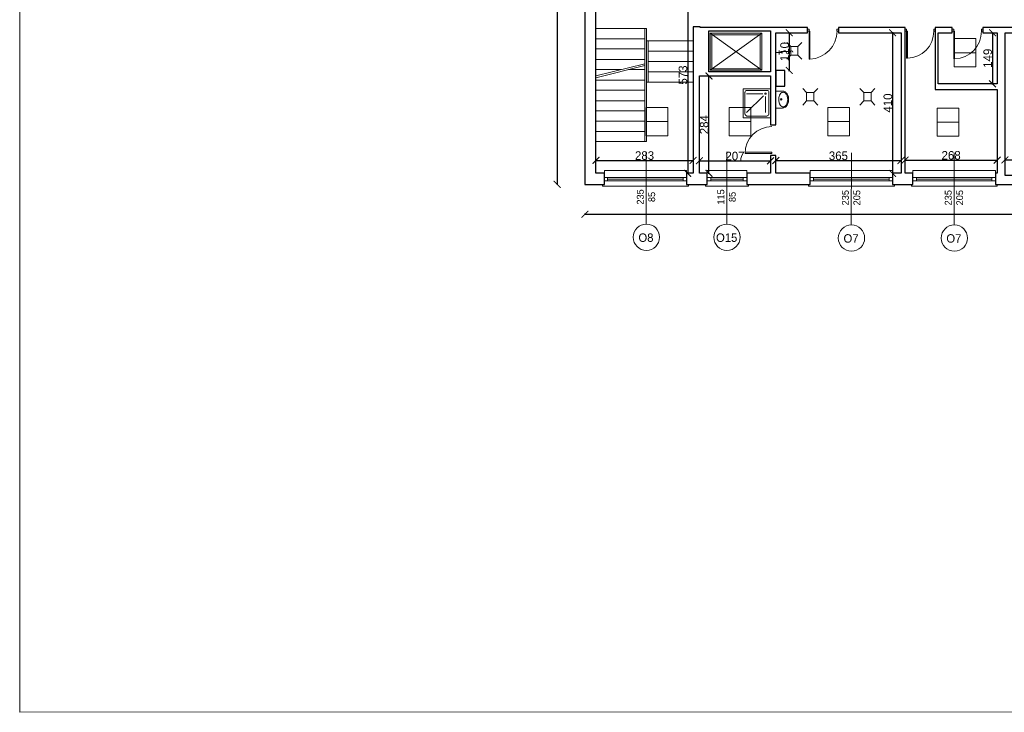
# Model space of a CAD drawing. Header units: centimetres. Extents: x -17621 to 77377, y -18613 to 66.
# Tile 41 of 173: x 5177 to 8046, y -18600 to -16581. Entities that reach past the tile are written whole.
import ezdxf

# ---------------------------------------------------------------- set-up
doc = ezdxf.new("R2010")
doc.units = ezdxf.units.CM
doc.layers.add('0-wymiarowanie rys.CAD', color=5, linetype='Continuous', lineweight=0, true_color=0x0000ff)
for name, color, linetype, lineweight in [('a_drzwi i okna', 2, 'Continuous', 0), ('a_inwentaryzacja', 141, 'Continuous', 0), ('a_wymiarowanie', 211, 'Continuous', 0), ('drzwi', 2, 'Continuous', 0), ('pomieszczenia', 191, 'Continuous', 5)]:
    doc.layers.add(name, color=color, linetype=linetype, lineweight=lineweight)
for name, color, linetype in [('PDF2_A250 SCHODY', 7, 'Continuous'), ('PDF2_A310 STOLARKA ZEWNĘTRZNA', 7, 'Continuous'), ('PDF2_A320 STOLARKA WEWNĘTRZNA', 7, 'Continuous'), ('PDF2_A720 MEBLE', 7, 'Continuous'), ('PDF2_WIDOKOWA', 7, 'Continuous'), ('PDF2_WYPOSAŻENIE', 7, 'Continuous'), ('PDF3_WIDOKOWA', 7, 'Continuous')]:
    doc.layers.add(name, color=color, linetype=linetype)
doc.styles.add('PDF Century Gothic', font='GOTHIC.TTF')
doc.dimstyles.new('ISO-25', dxfattribs={"dimtxt": 25, "dimasz": 20, "dimexe": 0.6, "dimexo": 0.375, "dimtad": 1, "dimdec": 0, "dimtxsty": 'PDF Century Gothic', "dimblk": 'ARCHTICK', "dimcen": 2.5, "dimadec": 1, "dimazin": 0, "dimtfac": 1, "dimtdec": 0, "dimtmove": 0, "dimatfit": 3, "dimldrblk": 'ARCHTICK', "dimfxl": 2, "dimfxlon": 1, "dimarcsym": 0})

# ---------------------------------------------------------------- blocks, each defined once
blk = doc.blocks.new('_ArchTick')
at = {"color": 0, "linetype": 'ByBlock', "const_width": 0.15}
blk.add_lwpolyline([(-0.5, -0.5), (0.5, 0.5)], dxfattribs=at)
blk = doc.blocks.new('*D497')
at = {"layer": 'a_wymiarowanie', "color": 0, "lineweight": -2, "transparency": 16777216}
for p, q in [((8048.5, -16992), (8048.5, -16989.4)), ((8048.5, -16990), (8325.4, -16990)), ((8325.4, -16992), (8325.4, -16989.4))]:
    blk.add_line(p, q, dxfattribs=at)
at = {"layer": 'Defpoints', "color": 0, "transparency": 16777216}
for p in [(8325.4, -16990), (8048.5, -17035.1), (8325.4, -17035.1)]:
    blk.add_point(p, dxfattribs=at)
at = {"layer": 'a_wymiarowanie', "color": 0, "lineweight": -2, "transparency": 16777216, "xscale": 20, "yscale": 20, "zscale": 20, "rotation": 180}
blk.add_blockref('_ArchTick', (8048.5, -16990), dxfattribs=at)
at = {"layer": 'a_wymiarowanie', "color": 0, "lineweight": -2, "transparency": 16777216, "xscale": 20, "yscale": 20, "zscale": 20}
blk.add_blockref('_ArchTick', (8325.4, -16990), dxfattribs=at)
at = {"layer": 'a_wymiarowanie', "color": 0, "lineweight": 0, "transparency": 16777216, "insert": (8187, -16976.2), "char_height": 25, "attachment_point": 5, "style": 'PDF Century Gothic'}
blk.add_mtext('277', dxfattribs=at)
blk = doc.blocks.new('*D498')
at = {"layer": 'a_wymiarowanie', "color": 0, "lineweight": -2, "transparency": 16777216}
for p, q in [((7757.3, -16992.7), (7757.3, -16990.1)), ((7757.3, -16990.7), (8025.7, -16990.7)), ((8025.7, -16992.7), (8025.7, -16990.1))]:
    blk.add_line(p, q, dxfattribs=at)
at = {"layer": 'Defpoints', "color": 0, "transparency": 16777216}
for p in [(8025.7, -16990.7), (7757.3, -17029.2), (8025.7, -17029.2)]:
    blk.add_point(p, dxfattribs=at)
at = {"layer": 'a_wymiarowanie', "color": 0, "lineweight": -2, "transparency": 16777216, "xscale": 20, "yscale": 20, "zscale": 20, "rotation": 180}
blk.add_blockref('_ArchTick', (7757.3, -16990.7), dxfattribs=at)
at = {"layer": 'a_wymiarowanie', "color": 0, "lineweight": -2, "transparency": 16777216, "xscale": 20, "yscale": 20, "zscale": 20}
blk.add_blockref('_ArchTick', (8025.7, -16990.7), dxfattribs=at)
at = {"layer": 'a_wymiarowanie', "color": 0, "lineweight": 0, "transparency": 16777216, "insert": (7891.5, -16976.9), "char_height": 25, "attachment_point": 5, "style": 'PDF Century Gothic'}
blk.add_mtext('268', dxfattribs=at)
blk = doc.blocks.new('*D541')
at = {"layer": 'a_wymiarowanie', "color": 0, "lineweight": -2, "transparency": 16777216}
for p, q in [((7380.5, -16993.9), (7380.5, -16991.3)), ((7380.5, -16991.9), (7745.4, -16991.9)), ((7745.4, -16993.9), (7745.4, -16991.3))]:
    blk.add_line(p, q, dxfattribs=at)
at = {"layer": 'Defpoints', "color": 0, "transparency": 16777216}
for p in [(7745.4, -16991.9), (7380.5, -17029.2), (7745.4, -17029.2)]:
    blk.add_point(p, dxfattribs=at)
at = {"layer": 'a_wymiarowanie', "color": 0, "lineweight": -2, "transparency": 16777216, "xscale": 20, "yscale": 20, "zscale": 20, "rotation": 180}
blk.add_blockref('_ArchTick', (7380.5, -16991.9), dxfattribs=at)
at = {"layer": 'a_wymiarowanie', "color": 0, "lineweight": -2, "transparency": 16777216, "xscale": 20, "yscale": 20, "zscale": 20}
blk.add_blockref('_ArchTick', (7745.4, -16991.9), dxfattribs=at)
at = {"layer": 'a_wymiarowanie', "color": 0, "lineweight": 0, "transparency": 16777216, "insert": (7563, -16978.2), "char_height": 25, "attachment_point": 5, "style": 'PDF Century Gothic'}
blk.add_mtext('365', dxfattribs=at)
blk = doc.blocks.new('*D542')
at = {"layer": 'a_wymiarowanie', "color": 0, "lineweight": -2, "transparency": 16777216}
for p, q in [((7157.9, -16994.6), (7157.9, -16992)), ((7157.9, -16992.6), (7365.3, -16992.6)), ((7365.3, -16994.6), (7365.3, -16992))]:
    blk.add_line(p, q, dxfattribs=at)
at = {"layer": 'Defpoints', "color": 0, "transparency": 16777216}
for p in [(7365.3, -16992.6), (7157.9, -17029.2), (7365.3, -17029.2)]:
    blk.add_point(p, dxfattribs=at)
at = {"layer": 'a_wymiarowanie', "color": 0, "lineweight": -2, "transparency": 16777216, "xscale": 20, "yscale": 20, "zscale": 20, "rotation": 180}
blk.add_blockref('_ArchTick', (7157.9, -16992.6), dxfattribs=at)
at = {"layer": 'a_wymiarowanie', "color": 0, "lineweight": -2, "transparency": 16777216, "xscale": 20, "yscale": 20, "zscale": 20}
blk.add_blockref('_ArchTick', (7365.3, -16992.6), dxfattribs=at)
at = {"layer": 'a_wymiarowanie', "color": 0, "lineweight": 0, "transparency": 16777216, "insert": (7261.6, -16978.9), "char_height": 25, "attachment_point": 5, "style": 'PDF Century Gothic'}
blk.add_mtext('207', dxfattribs=at)
blk = doc.blocks.new('*D543')
at = {"layer": 'a_wymiarowanie', "color": 0, "lineweight": -2, "transparency": 16777216}
for p, q in [((7183.7, -16745.5), (7186.3, -16745.5)), ((7185.7, -17029.2), (7185.7, -16745.5)), ((7183.7, -17029.2), (7186.3, -17029.2))]:
    blk.add_line(p, q, dxfattribs=at)
at = {"layer": 'Defpoints', "color": 0, "transparency": 16777216}
for p in [(7157.9, -16745.5), (7185.7, -16745.5), (7157.9, -17029.2)]:
    blk.add_point(p, dxfattribs=at)
at = {"layer": 'a_wymiarowanie', "color": 0, "lineweight": -2, "transparency": 16777216, "xscale": 20, "yscale": 20, "zscale": 20}
for p, rotation in [((7185.7, -16745.5), 90), ((7185.7, -17029.2), 270)]:
    blk.add_blockref('_ArchTick', p, dxfattribs=dict(at, rotation=rotation))
at = {"layer": 'a_wymiarowanie', "color": 0, "lineweight": 0, "transparency": 16777216, "insert": (7171.9, -16887.4), "char_height": 25, "attachment_point": 5, "rotation": 90, "style": 'PDF Century Gothic'}
blk.add_mtext('284', dxfattribs=at)
blk = doc.blocks.new('*D544')
at = {"layer": 'a_wymiarowanie', "color": 0, "lineweight": -2, "transparency": 16777216}
for p, q in [((7722.9, -16619.4), (7720.3, -16619.4)), ((7720.9, -16619.4), (7720.9, -17029.2)), ((7722.9, -17029.2), (7720.3, -17029.2))]:
    blk.add_line(p, q, dxfattribs=at)
at = {"layer": 'Defpoints', "color": 0, "transparency": 16777216}
for p in [(7745.4, -16619.4), (7720.9, -17029.2), (7745.4, -17029.2)]:
    blk.add_point(p, dxfattribs=at)
at = {"layer": 'a_wymiarowanie', "color": 0, "lineweight": -2, "transparency": 16777216, "xscale": 20, "yscale": 20, "zscale": 20}
for p, rotation in [((7720.9, -16619.4), 90), ((7720.9, -17029.2), 270)]:
    blk.add_blockref('_ArchTick', p, dxfattribs=dict(at, rotation=rotation))
at = {"layer": 'a_wymiarowanie', "color": 0, "lineweight": 0, "transparency": 16777216, "insert": (7707.1, -16824.3), "char_height": 25, "attachment_point": 5, "rotation": 90, "style": 'PDF Century Gothic'}
blk.add_mtext('410', dxfattribs=at)
blk = doc.blocks.new('*D545')
at = {"layer": 'a_wymiarowanie', "color": 0, "lineweight": -2, "transparency": 16777216}
for p, q in [((7417.9, -16619.4), (7420.5, -16619.4)), ((7419.9, -16619.4), (7419.9, -16729.4)), ((7417.9, -16729.4), (7420.5, -16729.4))]:
    blk.add_line(p, q, dxfattribs=at)
at = {"layer": 'Defpoints', "color": 0, "transparency": 16777216}
for p in [(7380.5, -16619.4), (7380.5, -16729.4), (7419.9, -16729.4)]:
    blk.add_point(p, dxfattribs=at)
at = {"layer": 'a_wymiarowanie', "color": 0, "lineweight": -2, "transparency": 16777216, "xscale": 20, "yscale": 20, "zscale": 20}
for p, rotation in [((7419.9, -16619.4), 90), ((7419.9, -16729.4), 270)]:
    blk.add_blockref('_ArchTick', p, dxfattribs=dict(at, rotation=rotation))
at = {"layer": 'a_wymiarowanie', "color": 0, "lineweight": 0, "transparency": 16777216, "insert": (7406.2, -16674.4), "char_height": 25, "attachment_point": 5, "rotation": 90, "style": 'PDF Century Gothic'}
blk.add_mtext('110', dxfattribs=at)
blk = doc.blocks.new('*D550')
at = {"layer": 'a_wymiarowanie', "color": 0, "lineweight": -2, "transparency": 16777216}
for p, q in [((8010.1, -16619.4), (8012.7, -16619.4)), ((8012.1, -16619.4), (8012.1, -16768.4)), ((8010.1, -16768.4), (8012.7, -16768.4))]:
    blk.add_line(p, q, dxfattribs=at)
at = {"layer": 'Defpoints', "color": 0, "transparency": 16777216}
for p in [(7853.8, -16619.4), (7853.8, -16768.4), (8012.1, -16768.4)]:
    blk.add_point(p, dxfattribs=at)
at = {"layer": 'a_wymiarowanie', "color": 0, "lineweight": -2, "transparency": 16777216, "xscale": 20, "yscale": 20, "zscale": 20}
for p, rotation in [((8012.1, -16619.4), 90), ((8012.1, -16768.4), 270)]:
    blk.add_blockref('_ArchTick', p, dxfattribs=dict(at, rotation=rotation))
at = {"layer": 'a_wymiarowanie', "color": 0, "lineweight": 0, "transparency": 16777216, "insert": (7998.3, -16693.9), "char_height": 25, "attachment_point": 5, "rotation": 90, "style": 'PDF Century Gothic'}
blk.add_mtext('149', dxfattribs=at)
blk = doc.blocks.new('*D748')
at = {"layer": 'a_wymiarowanie', "color": 0, "linetype": 'Continuous', "lineweight": -2, "transparency": 16777216}
for p, q in [((6856.5, -16993.4), (6856.5, -16990.8)), ((6856.5, -16991.4), (7139.5, -16991.4)), ((7139.5, -16993.4), (7139.5, -16990.8))]:
    blk.add_line(p, q, dxfattribs=at)
at = {"layer": 'Defpoints', "color": 0, "linetype": 'Continuous', "transparency": 16777216}
for p in [(7139.5, -16991.4), (6856.5, -17029.2), (7139.5, -17029.2)]:
    blk.add_point(p, dxfattribs=at)
at = {"layer": 'a_wymiarowanie', "color": 0, "linetype": 'Continuous', "lineweight": -2, "transparency": 16777216, "xscale": 20, "yscale": 20, "zscale": 20, "rotation": 180}
blk.add_blockref('_ArchTick', (6856.5, -16991.4), dxfattribs=at)
at = {"layer": 'a_wymiarowanie', "color": 0, "linetype": 'Continuous', "lineweight": -2, "transparency": 16777216, "xscale": 20, "yscale": 20, "zscale": 20}
blk.add_blockref('_ArchTick', (7139.5, -16991.4), dxfattribs=at)
at = {"layer": 'a_wymiarowanie', "color": 0, "linetype": 'Continuous', "lineweight": 0, "transparency": 16777216, "insert": (6998, -16977.6), "char_height": 25, "attachment_point": 5, "style": 'PDF Century Gothic'}
blk.add_mtext('283', dxfattribs=at)
blk = doc.blocks.new('*D753')
at = {"layer": 'a_wymiarowanie', "color": 0, "linetype": 'Continuous', "lineweight": -2, "transparency": 16777216}
for p, q in [((7121.8, -16456.2), (7124.4, -16456.2)), ((7123.8, -16456.2), (7123.8, -17029.2)), ((7121.8, -17029.2), (7124.4, -17029.2))]:
    blk.add_line(p, q, dxfattribs=at)
at = {"layer": 'Defpoints', "color": 0, "linetype": 'Continuous', "transparency": 16777216}
for p in [(6856.5, -16456.2), (6856.5, -17029.2), (7123.8, -17029.2)]:
    blk.add_point(p, dxfattribs=at)
at = {"layer": 'a_wymiarowanie', "color": 0, "linetype": 'Continuous', "lineweight": -2, "transparency": 16777216, "xscale": 20, "yscale": 20, "zscale": 20}
for p, rotation in [((7123.8, -16456.2), 90), ((7123.8, -17029.2), 270)]:
    blk.add_blockref('_ArchTick', p, dxfattribs=dict(at, rotation=rotation))
at = {"layer": 'a_wymiarowanie', "color": 0, "linetype": 'Continuous', "lineweight": 0, "transparency": 16777216, "insert": (7110.1, -16742.7), "char_height": 25, "attachment_point": 5, "rotation": 90, "style": 'PDF Century Gothic'}
blk.add_mtext('573', dxfattribs=at)
blk = doc.blocks.new('*D1053')
at = {"layer": '0-wymiarowanie rys.CAD', "color": 0, "linetype": 'Continuous', "lineweight": -2, "transparency": 16777216}
for p, q in [((6824.3, -17146.4), (6824.3, -17149)), ((6824.3, -17148.4), (15683.7, -17148.4)), ((15683.7, -17146.4), (15683.7, -17149))]:
    blk.add_line(p, q, dxfattribs=at)
at = {"layer": 'Defpoints', "color": 0, "linetype": 'Continuous', "transparency": 16777216}
for p in [(6824.3, -17061.3), (15683.7, -17061.3), (15683.7, -17148.4)]:
    blk.add_point(p, dxfattribs=at)
at = {"layer": '0-wymiarowanie rys.CAD', "color": 0, "linetype": 'Continuous', "lineweight": -2, "transparency": 16777216, "xscale": 20, "yscale": 20, "zscale": 20, "rotation": 180}
blk.add_blockref('_ArchTick', (6824.3, -17148.4), dxfattribs=at)
at = {"layer": '0-wymiarowanie rys.CAD', "color": 0, "linetype": 'Continuous', "lineweight": -2, "transparency": 16777216, "xscale": 20, "yscale": 20, "zscale": 20}
blk.add_blockref('_ArchTick', (15683.7, -17148.4), dxfattribs=at)
at = {"layer": '0-wymiarowanie rys.CAD', "color": 0, "linetype": 'Continuous', "transparency": 16777216, "insert": (11254, -17134.6), "char_height": 25, "attachment_point": 5, "style": 'PDF Century Gothic'}
blk.add_mtext('8859', dxfattribs=at)
blk = doc.blocks.new('*D1080')
at = {"layer": '0-wymiarowanie rys.CAD', "color": 0, "linetype": 'Continuous', "lineweight": -2, "transparency": 16777216}
for p, q in [((6745.4, -15268.1), (6742.8, -15268.1)), ((6743.4, -15268.1), (6743.4, -17061.3)), ((6745.4, -17061.3), (6742.8, -17061.3))]:
    blk.add_line(p, q, dxfattribs=at)
at = {"layer": 'Defpoints', "color": 0, "linetype": 'Continuous', "transparency": 16777216}
for p in [(6824.3, -15268.1), (6743.4, -17061.3), (6824.3, -17061.3)]:
    blk.add_point(p, dxfattribs=at)
at = {"layer": '0-wymiarowanie rys.CAD', "color": 0, "linetype": 'Continuous', "lineweight": -2, "transparency": 16777216, "xscale": 20, "yscale": 20, "zscale": 20}
for p, rotation in [((6743.4, -15268.1), 90), ((6743.4, -17061.3), 270)]:
    blk.add_blockref('_ArchTick', p, dxfattribs=dict(at, rotation=rotation))
at = {"layer": '0-wymiarowanie rys.CAD', "color": 0, "linetype": 'Continuous', "transparency": 16777216, "insert": (6729.7, -16164.7), "char_height": 25, "attachment_point": 5, "rotation": 90, "style": 'PDF Century Gothic'}
blk.add_mtext('1793', dxfattribs=at)

msp = doc.modelspace()

# ---------------------------------------------------------------- linework, layer by layer
at = {"layer": 'a_drzwi i okna'}
for p, q in [((7003.1, -16966.9), (7002.6, -17177.1)), ((7238, -16966.9), (7237.5, -17177.1)), ((7600.9, -16969.2), (7600.4, -17179.4)), ((7900.6, -16969.2), (7900.1, -17179.4))]:
    msp.add_line(p, q, dxfattribs=at)
for centre in [(7003.4, -17215.5), (7238.2, -17215.5), (7601.1, -17217.8), (7900.9, -17217.8)]:
    msp.add_circle(centre, 38.4, dxfattribs=at)
at = {"layer": 'a_inwentaryzacja', "lineweight": 25}
for points in [[(7160.4, -16512.7), (7160.4, -16327.3), (7179, -16327.3), (7179, -16312), (7145.2, -16312), (7145.2, -16422.1), (7068, -16422.1), (7068, -16440.9), (6856.5, -16440.9), (6856.5, -16434.3), (6824.3, -16434.3), (6824.3, -17061.3), (6881, -17061.3), (6881, -17029.2), (6856.5, -17029.2), (6856.5, -16456.2), (7137.5, -16456.2), (7137.5, -16512.7)], [(7472.8, -16604.1), (7160.4, -16604.1), (7160.4, -16602.4), (7139.5, -16602.4), (7139.5, -17029.2), (7120.6, -17029.2), (7120.6, -17061.3), (7180.7, -17061.3), (7180.7, -17029.2), (7157.9, -17029.2), (7157.9, -16745.5), (7365.3, -16745.5), (7365.3, -16887.8), (7380.5, -16887.8), (7380.5, -16619.4), (7472.8, -16619.4)], [(7185.8, -16613.5), (7365.3, -16613.5), (7365.3, -16733.7), (7185.8, -16733.7)], [(7757.3, -16604.1), (7563.4, -16604.1), (7563.4, -16619.4), (7745.4, -16619.4), (7745.4, -17029.2), (7720.9, -17029.2), (7720.9, -17061.3), (7780.2, -17061.3), (7780.2, -17029.2), (7757.3, -17029.2), (7757.3, -16619.4)], [(7984.2, -16604.1), (7984.2, -16619.4), (8025.7, -16619.4), (8025.7, -16768.4), (7853.8, -16768.4), (7853.8, -16619.4), (7894.5, -16619.4), (7894.5, -16604.1), (7845.4, -16604.1), (7845.4, -16619.4), (7845.4, -16784.5), (8025.7, -16784.5), (8025.7, -17029.2), (8020.6, -17029.2), (8020.6, -17061.3), (8080.7, -17061.3), (8080.7, -17035.1), (8048.5, -17035.1), (8048.5, -16619.4), (8073.9, -16619.4), (8073.9, -16604.1)], [(7406.6, -16729.4), (7380.5, -16729.4), (7380.5, -16774.7), (7406.6, -16774.7)], [(7365.3, -16977.5), (7365.3, -17029.2), (7295.9, -17029.2), (7295.9, -17061.3), (7480.4, -17061.3), (7480.4, -17029.2), (7380.5, -17029.2), (7380.5, -16977.5)]]:
    msp.add_lwpolyline(points, close=True, dxfattribs=at)
at = {"layer": 'drzwi'}
for points in [[(7477.3, -16614.6), (7472.8, -16614.6), (7472.8, -16608.9), (7477.3, -16608.9), (7477.3, -16614.6), (7480.1, -16614.6), (7480.1, -16696.1), (7477.3, -16696.1), (7477.3, -16614.6)], [(7761.7, -16614.6), (7757.3, -16614.6), (7757.3, -16609), (7761.7, -16609), (7761.7, -16614.6), (7764.4, -16614.6), (7764.4, -16694), (7761.7, -16694), (7761.7, -16614.6)], [(7899, -16614.6), (7894.5, -16614.6), (7894.5, -16608.9), (7899, -16608.9), (7899, -16614.6), (7901.6, -16614.6), (7901.6, -16695.5), (7899, -16695.5), (7899, -16614.6)]]:
    msp.add_lwpolyline(points, dxfattribs=at)
for points in [[(7558.8, -16614.6), (7563.4, -16614.6), (7563.4, -16608.9), (7558.8, -16608.9)], [(7841.1, -16614.6), (7845.6, -16614.6), (7845.6, -16609), (7841.1, -16609)], [(7979.9, -16614.6), (7984.4, -16614.6), (7984.4, -16608.9), (7979.9, -16608.9)]]:
    msp.add_lwpolyline(points, close=True, dxfattribs=at)
for centre, radius in [((7477.5, -16614.8), 81.4), ((7761.8, -16614.7), 79.3), ((7899.1, -16614.8), 80.8)]:
    msp.add_arc(centre, radius, 271.8365, 0.1057, dxfattribs=at)
at = {"layer": 'PDF2_A250 SCHODY', "lineweight": 5}
for points in [[(6856.5, -16936.9), (7003.8, -16936.9), (7003.8, -16607.5), (6928.4, -16607.5)], [(6928.4, -16607.5), (6856.5, -16607.5)], [(6998.7, -16936.9), (6998.7, -16607.5)], [(6998.7, -16637.2), (6856.5, -16637.2)], [(6998.7, -16666.8), (6856.5, -16666.8)], [(7139.5, -16643.1), (7003.8, -16643.1)], [(7008.8, -16643.1), (7008.8, -16763.3), (7008.8, -16643.1)], [(6998.7, -16697.3), (6856.5, -16697.3)], [(7139.5, -16673.6), (7008.8, -16673.6)], [(6998.7, -16710), (6856.5, -16745.5)], [(6998.7, -16715.1), (6856.5, -16750.6)], [(6930.1, -16726.9), (6856.5, -16726.9)], [(6998.7, -16726.9), (6951.3, -16726.9)], [(7139.5, -16703.2), (7008.8, -16703.2)], [(7139.5, -16733.7), (7008.8, -16733.7)], [(6998.7, -16757.4), (6856.5, -16757.4)], [(7070.7, -16763.3), (7003.8, -16763.3)], [(7139.5, -16763.3), (7008.8, -16763.3)], [(6998.7, -16787), (6856.5, -16787)], [(6998.7, -16817.5), (6856.5, -16817.5)], [(6998.7, -16847.1), (6856.5, -16847.1)], [(6998.7, -16876.8), (6856.5, -16876.8)], [(6998.7, -16907.2), (6856.5, -16907.2)]]:
    msp.add_lwpolyline(points, dxfattribs=at)
at = {"layer": 'PDF2_A310 STOLARKA ZEWNĘTRZNA', "lineweight": 5}
for points in [[(6881, -17020.7), (6881, -17061.3), (6875.9, -17061.3), (6875.9, -17066.4), (7120.6, -17066.4), (7125.7, -17066.4), (7125.7, -17061.3), (7120.6, -17061.3), (7120.6, -17020.7)], [(6881, -17041), (6890.3, -17041), (7110.4, -17041), (7120.6, -17041), (7120.6, -17051.2), (7110.4, -17051.2), (6890.3, -17051.2), (6881, -17051.2)], [(7180.7, -17020.7), (7180.7, -17061.3), (7175.6, -17061.3), (7175.6, -17066.4), (7295.9, -17066.4), (7300.9, -17066.4), (7300.9, -17061.3), (7295.9, -17061.3), (7295.9, -17020.7)], [(7180.7, -17041), (7190.9, -17041), (7285.7, -17041), (7295.9, -17041), (7295.9, -17051.2), (7285.7, -17051.2), (7190.9, -17051.2), (7180.7, -17051.2)], [(7480.4, -17020.7), (7480.4, -17061.3), (7475.4, -17061.3), (7475.4, -17066.4), (7720.9, -17066.4), (7726, -17066.4), (7726, -17061.3), (7720.9, -17061.3), (7720.9, -17020.7)], [(7480.4, -17041), (7490.6, -17041), (7710.7, -17041), (7720.9, -17041), (7720.9, -17051.2), (7710.7, -17051.2), (7490.6, -17051.2), (7480.4, -17051.2)], [(7780.2, -17020.7), (7780.2, -17061.3), (7775.9, -17061.3), (7775.9, -17066.4), (8020.6, -17066.4), (8025.7, -17066.4), (8025.7, -17061.3), (8020.6, -17061.3), (8020.6, -17020.7)], [(7780.2, -17041), (7790.3, -17041), (8010.5, -17041), (8020.6, -17041), (8020.6, -17051.2), (8010.5, -17051.2), (7790.3, -17051.2), (7780.2, -17051.2)]]:
    msp.add_lwpolyline(points, close=True, dxfattribs=at)
for points in [[(6890.3, -17051.2), (6890.3, -17041)], [(7110.4, -17051.2), (7110.4, -17041)], [(7190.9, -17051.2), (7190.9, -17041)], [(7285.7, -17051.2), (7285.7, -17041)], [(7490.6, -17051.2), (7490.6, -17041)], [(7710.7, -17051.2), (7710.7, -17041)], [(7790.3, -17051.2), (7790.3, -17041)], [(8010.5, -17051.2), (8010.5, -17041)], [(6890.3, -17046.1), (7110.4, -17046.1)], [(7190.9, -17046.1), (7285.7, -17046.1)], [(7490.6, -17046.1), (7710.7, -17046.1)], [(7790.3, -17046.1), (8010.5, -17046.1)]]:
    msp.add_lwpolyline(points, dxfattribs=at)
at = {"layer": 'PDF2_A320 STOLARKA WEWNĘTRZNA', "lineweight": 5}
msp.add_lwpolyline([(7290.8, -16971.6), (7368.7, -16971.6), (7368.7, -16967.4), (7290.8, -16967.4)], dxfattribs=at)
msp.add_arc((7369.1, -16971.2), 78.3, 90, 180, dxfattribs=at)
at = {"layer": 'PDF2_A720 MEBLE', "lineweight": 0}
msp.add_lwpolyline([(7365.3, -16782.8), (7365.3, -16867.5), (7285.7, -16867.5), (7285.7, -16782.8)], close=True, dxfattribs=at)
for points in [[(7289.9, -16857.3), (7289.9, -16792.9)], [(7295, -16787.9), (7355.1, -16787.9)], [(7295, -16797.2), (7342.4, -16797.2)], [(7345, -16803.1), (7295, -16852.2)], [(7350.1, -16804.8), (7350.1, -16852.2)], [(7360.2, -16792.9), (7360.2, -16857.3)], [(7400, -16789.6), (7380.5, -16789.6), (7380.5, -16839.5), (7400, -16839.5)], [(7355.1, -16862.4), (7295, -16862.4)]]:
    msp.add_lwpolyline(points, dxfattribs=at)
for points in [[(7390.3, -16804.6, 0.068248), (7389.1, -16813.6, 0.068272), (7390.3, -16822.7)], [(7406.4, -16794.1, 0.138478), (7402.2, -16792.9, 0.138478), (7398, -16794.1)], [(7414.1, -16822.7, 0.068272), (7415.3, -16813.6, 0.068272), (7414.1, -16804.6)], [(7416.5, -16823.6, 0.068272), (7417.9, -16813.6, 0.068272), (7416.5, -16803.7)], [(7398, -16834.1, 0.138478), (7402.2, -16835.2, 0.138478), (7406.4, -16834.1)]]:
    msp.add_lwpolyline(points, format="xyb", dxfattribs=at)
for centre in [(7350.5, -16796.7), (7396.3, -16813.6)]:
    msp.add_circle(centre, 2.12, dxfattribs=at)
for centre, radius, start, end in [((7295.5, -16792.5), 4.66, 89.9999, 180.0001), ((7355.6, -16792.5), 4.66, 0, 90.0001), ((7412.4, -16811.1), 23.3, 145.9863, 164.3829), ((7406.4, -16806.9), 15.7, 121.5417, 145.9863), ((7400.5, -16800.9), 11.4, 58.4638, 89.9999), ((7398, -16806.9), 15.7, 34.0191, 58.4639), ((7397.1, -16806.9), 19, 34.0192, 58.4638), ((7392, -16811.1), 23.3, 15.6226, 34.0191), ((7390.3, -16811.1), 26.7, 15.6225, 34.0192), ((7412.4, -16817), 23.3, 195.6226, 214.0191), ((7406.4, -16821.3), 15.7, 214.0191, 238.4639), ((7400.5, -16827.2), 11.4, 270.0001, 301.5362), ((7398, -16821.3), 15.7, 301.5361, 325.9809), ((7397.1, -16821.3), 19, 301.5362, 325.9808), ((7392, -16817), 23.3, 325.9809, 344.3774), ((7390.3, -16817), 26.7, 325.9808, 344.3775), ((7295.5, -16856.8), 4.66, 180.0055, 270), ((7355.6, -16856.8), 4.66, 269.9999, 359.9999)]:
    msp.add_arc(centre, radius, start, end, dxfattribs=at)
at = {"layer": 'PDF2_WIDOKOWA', "lineweight": 5}
for points in [[(7189.2, -16620.2), (7339.9, -16620.2), (7339.9, -16728.6), (7189.2, -16728.6)], [(7194.3, -16625.3), (7334.8, -16625.3), (7334.8, -16724.4), (7194.3, -16724.4)]]:
    msp.add_lwpolyline(points, close=True, dxfattribs=at)
for points in [[(7189.2, -16620.2), (7339.9, -16728.6)], [(7339.9, -16620.2), (7189.2, -16728.6)]]:
    msp.add_lwpolyline(points, dxfattribs=at)
at = {"layer": 'PDF2_WYPOSAŻENIE', "lineweight": 18}
for points in [[(7390.7, -16671), (7390.7, -16682.9)], [(7424.6, -16660), (7412.7, -16648.2)], [(7412.7, -16696.4), (7424.6, -16684.6), (7424.6, -16660), (7444.9, -16660), (7444.9, -16684.6), (7424.6, -16684.6)], [(7444.9, -16660), (7456.7, -16648.2)], [(7396.6, -16677), (7380.5, -16677)], [(7444.9, -16684.6), (7456.7, -16696.4)], [(7470.3, -16793.8), (7459.3, -16781.9)], [(7491.4, -16793.8), (7503.3, -16781.9)], [(7637.1, -16793.8), (7625.2, -16781.9)], [(7658.2, -16793.8), (7669.2, -16781.9)], [(7459.3, -16830.2), (7470.3, -16818.3), (7470.3, -16793.8), (7491.4, -16793.8), (7491.4, -16818.3), (7470.3, -16818.3)], [(7625.2, -16830.2), (7637.1, -16818.3), (7637.1, -16793.8), (7658.2, -16793.8), (7658.2, -16818.3), (7637.1, -16818.3)], [(7491.4, -16818.3), (7503.3, -16830.2)], [(7658.2, -16818.3), (7669.2, -16830.2)]]:
    msp.add_lwpolyline(points, dxfattribs=at)
msp.add_lwpolyline([(7397.1, -16676.9, 0.253699), (7402.5, -16673.9, -0.746342), (7411.1, -16676.5, 1), (7420.4, -16676.5)], format="xyb", dxfattribs=at)
msp.add_arc((7425.9, -16676.5), 4.66, 0.0055, 180, dxfattribs=at)
at = {"layer": 'PDF3_WIDOKOWA', "color": 7, "lineweight": 5, "true_color": 0xffffff}
msp.add_lwpolyline([(5177.1, -18600.2), (5177.1, -5675.7), (20865.9, -5670.7), (20865.9, -18595.2)], close=True, dxfattribs=at)
at = {"layer": 'pomieszczenia'}
for p, q in [((7899.9, -16677.8), (7963, -16677.8)), ((7003.1, -16878.5), (7066.2, -16878.5)), ((7244.4, -16878.5), (7307.5, -16878.5)), ((7532.6, -16878.5), (7595.7, -16878.5)), ((7851.1, -16880.2), (7914.1, -16880.2))]:
    msp.add_line(p, q, dxfattribs=at)
for points in [[(7899.9, -16636.6), (7963, -16636.6), (7963, -16719), (7899.9, -16719)], [(7003.1, -16837.3), (7066.2, -16837.3), (7066.2, -16919.6), (7003.1, -16919.6)], [(7244.4, -16837.3), (7307.5, -16837.3), (7307.5, -16919.6), (7244.4, -16919.6)], [(7532.6, -16837.3), (7595.7, -16837.3), (7595.7, -16919.6), (7532.6, -16919.6)], [(7851.1, -16839), (7914.1, -16839), (7914.1, -16921.3), (7851.1, -16921.3)]]:
    msp.add_lwpolyline(points, close=True, dxfattribs=at)

# ---------------------------------------------------------------- texts
at = {"layer": 'a_drzwi i okna', "char_height": 20, "attachment_point": 1, "rotation": 90, "style": 'PDF Century Gothic'}
for s, insert in [('235\\P 85', (6975.6, -17120.4)), ('115\\P 85', (7210.4, -17120.4)), ('235\\P205', (7573.3, -17122.6)), ('235\\P205', (7873, -17122.6))]:
    msp.add_mtext_dynamic_manual_height_columns(s, width=179.816, gutter_width=12.5, heights=[162.8], dxfattribs=dict(at, insert=insert))
at = {"layer": 'a_drzwi i okna', "char_height": 24.55, "attachment_point": 7, "style": 'PDF Century Gothic'}
for s, insert in [('O8', (6980.2, -17229.3)), ('O15', (7206.4, -17229.3)), ('O7', (7577.9, -17231.6)), ('O7', (7877.6, -17231.6))]:
    msp.add_mtext_dynamic_manual_height_columns(s, width=220.698, gutter_width=15.3, heights=[199.8], dxfattribs=dict(at, insert=insert))

# ---------------------------------------------------------------- dimensions: what is measured, and where the dimension line sits
at = {"layer": '0-wymiarowanie rys.CAD', "linetype": 'Continuous'}
dim = msp.add_linear_dim(base=(6743.4, -17061.3), p1=(6824.3, -15268.1), p2=(6824.3, -17061.3), angle=90, dimstyle='ISO-25', dxfattribs=at)
dim.commit()
dim.dimension.update_dxf_attribs({"geometry": '*D1080', "text_midpoint": (6729.7, -16164.7)})
dim = msp.add_linear_dim(base=(15683.7, -17148.4), p1=(6824.3, -17061.3), p2=(15683.7, -17061.3), dimstyle='ISO-25', dxfattribs=at)
dim.commit()
dim.dimension.update_dxf_attribs({"geometry": '*D1053', "text_midpoint": (11254, -17134.6)})
at = {"layer": 'a_wymiarowanie', "linetype": 'Continuous', "lineweight": 0}
dim = msp.add_linear_dim(base=(7123.8, -17029.2), p1=(6856.5, -16456.2), p2=(6856.5, -17029.2), angle=90, dimstyle='ISO-25', dxfattribs=at)
dim.commit()
dim.dimension.update_dxf_attribs({"geometry": '*D753', "text_midpoint": (7110.1, -16742.7)})
at = {"layer": 'a_wymiarowanie', "lineweight": 0}
for base, p1, p2, picture, middle in [((7419.9, -16729.4), (7380.5, -16619.4), (7380.5, -16729.4), '*D545', (7406.2, -16674.4)), ((7720.9, -17029.2), (7745.4, -16619.4), (7745.4, -17029.2), '*D544', (7707.1, -16824.3)), ((8012.1, -16768.4), (7853.8, -16619.4), (7853.8, -16768.4), '*D550', (7998.3, -16693.9)), ((7185.7, -16745.5), (7157.9, -17029.2), (7157.9, -16745.5), '*D543', (7171.9, -16887.4))]:
    dim = msp.add_linear_dim(base=base, p1=p1, p2=p2, angle=90, dimstyle='ISO-25', dxfattribs=at)
    dim.commit()
    dim.dimension.update_dxf_attribs({"geometry": picture, "text_midpoint": middle})
at = {"layer": 'a_wymiarowanie', "linetype": 'Continuous', "lineweight": 0}
dim = msp.add_linear_dim(base=(7139.5, -16991.4), p1=(6856.5, -17029.2), p2=(7139.5, -17029.2), dimstyle='ISO-25', dxfattribs=at)
dim.commit()
dim.dimension.update_dxf_attribs({"geometry": '*D748', "text_midpoint": (6998, -16977.6)})
at = {"layer": 'a_wymiarowanie', "lineweight": 0}
for base, p1, p2, picture, middle in [((7365.3, -16992.6), (7157.9, -17029.2), (7365.3, -17029.2), '*D542', (7261.6, -16978.9)), ((7745.4, -16991.9), (7380.5, -17029.2), (7745.4, -17029.2), '*D541', (7563, -16978.2)), ((8025.7, -16990.7), (7757.3, -17029.2), (8025.7, -17029.2), '*D498', (7891.5, -16976.9)), ((8325.4, -16990), (8048.5, -17035.1), (8325.4, -17035.1), '*D497', (8187, -16976.2))]:
    dim = msp.add_linear_dim(base=base, p1=p1, p2=p2, dimstyle='ISO-25', dxfattribs=at)
    dim.commit()
    dim.dimension.update_dxf_attribs({"geometry": picture, "text_midpoint": middle})

doc.saveas('drawing.dxf')
